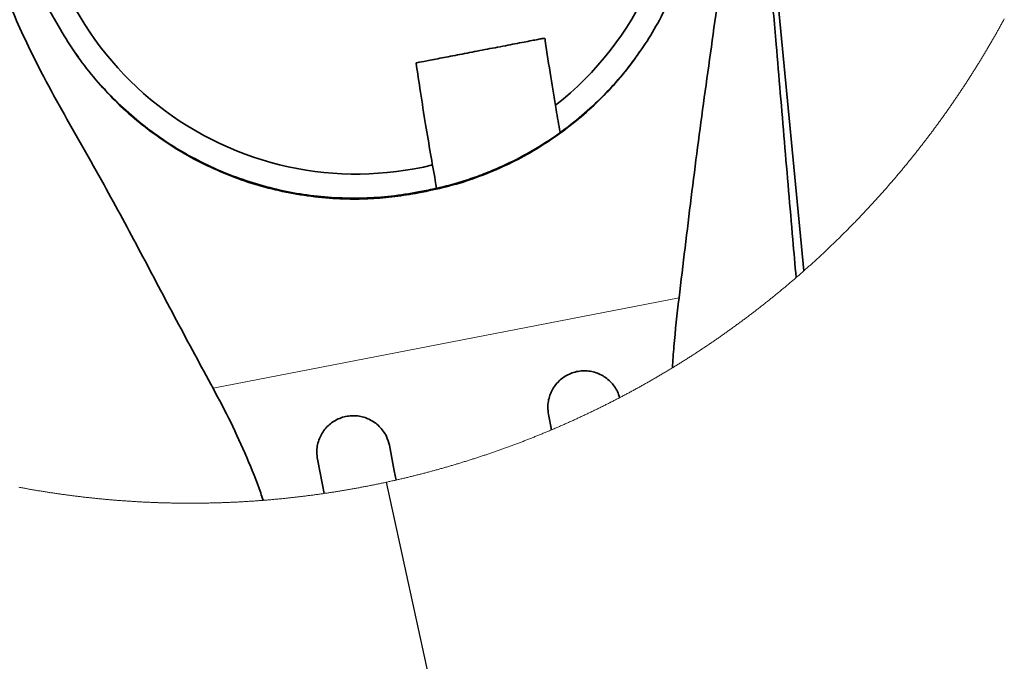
# Model space of a CAD drawing. Header units: millimetres. Extents: x 0 to 12118, y 0 to 8400.
# Tile 105 of 127: x 6564 to 7317, y 6236 to 6727. Entities that reach past the tile are written whole.
import ezdxf

# ---------------------------------------------------------------- set-up
doc = ezdxf.new("R2010")
doc.units = ezdxf.units.MM
doc.header["$LTSCALE"] = 20
doc.dimstyles.new('SLDDIMSTYLE5', dxfattribs={"dimtxt": 0.18, "dimasz": 70, "dimexe": 0, "dimexo": 0.0625, "dimgap": 0, "dimtad": 0, "dimtih": 1, "dimtoh": 1, "dimdec": 0, "dimrnd": 1e-09, "dimzin": 0, "dimdsep": 46, "dimtxsty": 'Standard', "dimblk1": 'NONE', "dimblk2": 'NONE', "dimsah": 1, "dimcen": 0.09, "dimadec": 0, "dimazin": 0, "dimtfac": 70, "dimtdec": 0, "dimtofl": 0, "dimtmove": 0, "dimatfit": 3, "dimldrblk": 'NONE', "dimfxl": 1, "dimfrac": 2, "dimtolj": 1, "dimtzin": 0, "dimarcsym": 0})

# ---------------------------------------------------------------- blocks, each defined once
blk = doc.blocks.new('_None')

msp = doc.modelspace()

# ---------------------------------------------------------------- linework, layer by layer
at = {"color": 7, "linetype": 'Continuous', "lineweight": 35}
for p, q in [((7130.508668, 6884.783702), (7163.861788, 6535.223799)), ((6576.95578, 6751.779871), (6595.355435, 6719.874577)), ((6609.170004, 6698.66653), (6607.052191, 6701.647358)), ((6875.005557, 6596.716957), (6869.306757, 6595.612125)), ((6869.140699, 6594.949322), (6874.839499, 6596.054153)), ((6970.934539, 6413.607435), (6968.635141, 6425.436811))]:
    msp.add_line(p, q, dxfattribs=at)
at = {"color": 8, "linetype": 'Continuous', "lineweight": 18}
for p, q in [((6874.839499, 6596.054153), (6875.005557, 6596.716957)), ((6869.140699, 6594.949322), (6869.306757, 6595.612125)), ((6712.09751, 6445.442753), (7068.454235, 6514.529304))]:
    msp.add_line(p, q, dxfattribs=at)
at = {"color": 7, "linetype": 'Continuous', "lineweight": 18, "flags": 128}
msp.add_lwpolyline([(6563.604697, 6369.694071), (6564.344569, 6369.555311), (6565.084621, 6369.417267), (6565.824791, 6369.280057), (6566.565081, 6369.143562), (6567.305549, 6369.007902), (6568.046137, 6368.873076), (6568.786903, 6368.738966), (6569.527789, 6368.60569), (6570.268794, 6368.473129), (6571.009978, 6368.341403), (6571.751281, 6368.210511), (6572.492703, 6368.080335), (6573.234304, 6367.950993), (6573.976024, 6367.822366), (6574.717864, 6367.694573), (6575.459882, 6367.567615), (6576.20196, 6367.441373), (6576.944276, 6367.315965), (6577.686652, 6367.191391), (6578.429147, 6367.067532), (6579.171821, 6366.944508), (6579.914614, 6366.8222), (6580.657526, 6366.700725), (6581.400558, 6366.580086), (6582.143708, 6366.460161), (6582.887038, 6366.341071), (6583.630487, 6366.222696), (6584.373995, 6366.105275), (6585.117682, 6365.98845), (6585.861488, 6365.872579), (6586.605414, 6365.757422), (6587.349459, 6365.642981), (6588.093623, 6365.529494), (6588.837906, 6365.416722), (6589.582308, 6365.304666), (6590.32683, 6365.193443), (6591.071471, 6365.083055), (6591.816231, 6364.973502), (6592.56111, 6364.864664), (6593.306109, 6364.75666), (6594.051167, 6364.649372), (6594.796403, 6364.542918), (6595.54176, 6364.437299), (6596.287175, 6364.332395), (6597.03271, 6364.228325), (6597.778364, 6364.12509), (6598.524138, 6364.02257), (6599.27003, 6363.920884), (6600.016042, 6363.820033), (6600.762113, 6363.719897), (6601.508304, 6363.620596), (6602.254613, 6363.52201), (6603.001042, 6363.424377), (6603.747531, 6363.327341), (6604.494139, 6363.231258), (6605.240866, 6363.135891), (6605.987712, 6363.041358), (6606.734618, 6362.94754), (6607.481643, 6362.854557), (6608.228727, 6362.762408), (6608.975991, 6362.671094), (6609.723254, 6362.580495), (6610.470697, 6362.49073), (6611.218198, 6362.401681), (6611.96576, 6362.313466), (6612.71344, 6362.226086), (6613.46124, 6362.13942), (6614.2091, 6362.05359), (6614.957079, 6361.968594), (6615.705117, 6361.884432), (6616.453274, 6361.800985), (6617.201491, 6361.718373), (6617.949828, 6361.636476), (6618.698224, 6361.555414), (6619.446739, 6361.475186), (6620.195314, 6361.395674), (6620.943948, 6361.317115), (6621.692701, 6361.239152), (6622.441515, 6361.162143), (6623.190447, 6361.085849), (6623.939439, 6361.010389), (6624.68849, 6360.935645), (6625.437661, 6360.861854), (6626.186832, 6360.78866), (6626.936182, 6360.716419), (6627.685531, 6360.644894), (6628.435, 6360.574202), (6629.184528, 6360.504346), (6629.934116, 6360.435204), (6630.683824, 6360.366898), (6631.433531, 6360.299425), (6632.183357, 6360.232668), (6632.933243, 6360.166745), (6633.683189, 6360.101657), (6634.433254, 6360.037284), (6635.183319, 6359.973745), (6635.933503, 6359.911041), (6636.683746, 6359.849052), (6637.43399, 6359.787898), (6638.184353, 6359.727578), (6638.934775, 6359.668093), (6639.685258, 6359.609322), (6640.435799, 6359.551387), (6641.18646, 6359.494286), (6641.937121, 6359.4379), (6642.687841, 6359.382348), (6643.438622, 6359.327512), (6644.189461, 6359.273629), (6644.940361, 6359.220462), (6645.69132, 6359.168129), (6646.442338, 6359.116511), (6647.193416, 6359.065728), (6647.944494, 6359.015779), (6648.695692, 6358.966665), (6649.446889, 6358.918266), (6650.198206, 6358.870702), (6650.949522, 6358.823852), (6651.700898, 6358.777957), (6652.452334, 6358.732777), (6653.20377, 6358.688312), (6653.955325, 6358.6448), (6654.70688, 6358.602004), (6655.458494, 6358.560042), (6656.210109, 6358.518796), (6656.961843, 6358.478384), (6657.713576, 6358.438806), (6658.46537, 6358.400063), (6659.217163, 6358.362036), (6659.969016, 6358.324842), (6660.720929, 6358.288484), (6661.472841, 6358.252959), (6662.224814, 6358.21815), (6662.976845, 6358.184056), (6663.728877, 6358.150916), (6664.480969, 6358.118491), (6665.23312, 6358.086901), (6665.985271, 6358.056145), (6666.737422, 6358.026104), (6667.489632, 6357.996898), (6668.241902, 6357.968526), (6668.994173, 6357.940988), (6669.746502, 6357.914166), (6670.498832, 6357.888179), (6671.251162, 6357.862906), (6672.003552, 6357.838588), (6672.755941, 6357.814984), (6673.50839, 6357.792096), (6674.260839, 6357.770162), (6675.013348, 6357.748942), (6675.765856, 6357.728558), (6676.518365, 6357.708888), (6677.270933, 6357.690172), (6678.023501, 6357.672172), (6678.77607, 6357.654886), (6679.528638, 6357.638555), (6680.281266, 6357.622938), (6681.033894, 6357.608156), (6681.786581, 6357.594089), (6682.539209, 6357.580857), (6683.291896, 6357.568459), (6684.044584, 6357.556896), (6684.797271, 6357.546048), (6685.550018, 6357.536035), (6686.302765, 6357.526855), (6687.055453, 6357.518511), (6687.8082, 6357.510881), (6688.560947, 6357.504086), (6689.313694, 6357.498007), (6690.066501, 6357.492881), (6690.819248, 6357.48847), (6691.571995, 6357.484775), (6692.324802, 6357.482033), (6693.077549, 6357.480006), (6693.830355, 6357.478814), (6694.583162, 6357.478456), (6695.335909, 6357.478814), (6696.088716, 6357.480006), (6696.841463, 6357.482033), (6697.594269, 6357.484775), (6698.347016, 6357.488351), (6699.099763, 6357.492762), (6699.85257, 6357.498007), (6700.605317, 6357.503967), (6701.358064, 6357.510762), (6702.110811, 6357.518392), (6702.863558, 6357.526736), (6703.616246, 6357.535915), (6704.368993, 6357.545929), (6705.12168, 6357.556777), (6705.874368, 6357.56834), (6706.627055, 6357.580738), (6707.379683, 6357.59397), (6708.132371, 6357.607918), (6708.884998, 6357.6227), (6709.637626, 6357.638316), (6710.390194, 6357.654648), (6711.142822, 6357.671933), (6711.895391, 6357.689934), (6712.647899, 6357.70865), (6713.400467, 6357.728319), (6714.152917, 6357.748704), (6714.905425, 6357.769804), (6715.657874, 6357.791858), (6716.410323, 6357.814627), (6717.162713, 6357.83823), (6717.915102, 6357.862668), (6718.667462, 6357.887821), (6719.419792, 6357.913809), (6720.172121, 6357.940631), (6720.924392, 6357.968168), (6721.676632, 6357.99654), (6722.428843, 6358.025746), (6723.181023, 6358.055787), (6723.933174, 6358.086543), (6724.685296, 6358.118133), (6725.437387, 6358.150439), (6726.189419, 6358.183699), (6726.941451, 6358.217673), (6727.693423, 6358.252482), (6728.445365, 6358.288007), (6729.197248, 6358.324366), (6729.949131, 6358.361559), (6730.700954, 6358.399587), (6731.452718, 6358.43833), (6732.204451, 6358.477907), (6732.956155, 6358.518319), (6733.7078, 6358.559446), (6734.459414, 6358.601408), (6735.210999, 6358.644204), (6735.962494, 6358.687715), (6736.71399, 6358.732181), (6737.465396, 6358.777361), (6738.216772, 6358.823256), (6738.968088, 6358.869986), (6739.719375, 6358.917551), (6740.470602, 6358.96595), (6741.22177, 6359.015183), (6741.972908, 6359.065132), (6742.723956, 6359.115796), (6743.474974, 6359.167414), (6744.225933, 6359.219747), (6744.976833, 6359.272914), (6745.727672, 6359.326796), (6746.478482, 6359.381633), (6747.229203, 6359.437184), (6747.979864, 6359.493451), (6748.730465, 6359.550672), (6749.481037, 6359.608607), (6750.231519, 6359.667258), (6750.388905, 6359.679656), (6751.139297, 6359.73938), (6751.88966, 6359.799938), (6752.639934, 6359.861212), (6753.390148, 6359.92332), (6754.140302, 6359.986143), (6754.890367, 6360.04992), (6755.640402, 6360.114293), (6756.390347, 6360.17962), (6757.140204, 6360.245662), (6757.89003, 6360.312538), (6758.639737, 6360.380249), (6759.389415, 6360.448675), (6760.139003, 6360.517936), (6760.888501, 6360.588031), (6761.63794, 6360.65896), (6762.38732, 6360.730605), (6763.13661, 6360.802965), (6763.88581, 6360.876279), (6764.634921, 6360.950308), (6765.383973, 6361.025171), (6766.132965, 6361.10075), (6766.881838, 6361.177163), (6767.630651, 6361.254411), (6768.379375, 6361.332493), (6769.128039, 6361.41129), (6769.876584, 6361.490922), (6770.625069, 6361.571269), (6771.373435, 6361.65245), (6772.121742, 6361.734466), (6772.869959, 6361.817317), (6773.618086, 6361.900883), (6774.366125, 6361.985283), (6775.114074, 6362.070398), (6775.861933, 6362.156467), (6776.609673, 6362.243133), (6777.357354, 6362.330751), (6778.104945, 6362.419085), (6778.852417, 6362.508254), (6779.5998, 6362.598257), (6780.347093, 6362.688975), (6781.094297, 6362.780528), (6781.841382, 6362.872796), (6782.588377, 6362.965898), (6783.335283, 6363.059835), (6784.082069, 6363.154607), (6784.828766, 6363.250093), (6785.575374, 6363.346415), (6786.321863, 6363.443451), (6787.068262, 6363.541322), (6787.814542, 6363.640027), (6788.560732, 6363.739448), (6789.306804, 6363.839703), (6790.052756, 6363.940792), (6790.798619, 6364.042716), (6791.544362, 6364.145355), (6792.290016, 6364.24871), (6793.035551, 6364.353018), (6793.780967, 6364.457922), (6794.526263, 6364.56378), (6795.27147, 6364.670353), (6796.016528, 6364.77776), (6796.761497, 6364.886002), (6797.028466, 6364.924984), (6797.773256, 6365.03418), (6798.517957, 6365.14421), (6799.262538, 6365.255074), (6800.007, 6365.366774), (6800.751313, 6365.479188), (6801.495536, 6365.592437), (6802.239641, 6365.706401), (6802.983626, 6365.821199), (6803.727462, 6365.936832), (6804.471209, 6366.053181), (6805.214807, 6366.170363), (6805.958285, 6366.288261), (6806.701645, 6366.406994), (6807.444885, 6366.526561), (6808.187976, 6366.646962), (6808.930948, 6366.768079), (6809.6738, 6366.889911), (6810.416504, 6367.012696), (6811.159088, 6367.136078), (6811.901524, 6367.260413), (6812.64384, 6367.385464), (6813.386037, 6367.511349), (6814.128085, 6367.637949), (6814.870014, 6367.765384), (6815.611794, 6367.893653), (6816.353425, 6368.022637), (6817.094936, 6368.152456), (6817.836299, 6368.28299), (6818.577542, 6368.414359), (6819.318607, 6368.546562), (6820.059582, 6368.67948), (6820.800378, 6368.813233), (6821.541025, 6368.947701), (6822.281554, 6369.083123), (6823.021933, 6369.219141), (6823.762163, 6369.355993), (6824.502244, 6369.49368), (6825.242176, 6369.632201), (6825.981989, 6369.771438), (6826.721623, 6369.911389), (6827.461108, 6370.052295), (6828.200444, 6370.193915), (6828.939661, 6370.336251), (6829.678699, 6370.479422), (6830.417588, 6370.623426), (6831.156298, 6370.768146), (6831.894889, 6370.913701), (6832.633301, 6371.059971), (6833.371594, 6371.207075), (6834.109708, 6371.354895), (6834.847643, 6371.503549), (6835.585459, 6371.653037), (6836.323097, 6371.803241), (6837.060555, 6371.954279), (6837.797865, 6372.106152), (6838.535025, 6372.258739), (6839.272007, 6372.412043), (6840.008839, 6372.56618), (6840.745523, 6372.721152), (6841.481998, 6372.87684), (6842.218354, 6373.033361), (6842.954501, 6373.190598), (6843.690499, 6373.34867), (6844.426348, 6373.507576), (6845.161989, 6373.667197), (6845.89748, 6373.827534), (6846.632823, 6373.988824), (6847.367956, 6374.15071), (6848.102941, 6374.31355), (6848.837747, 6374.476986), (6849.572375, 6374.641375), (6850.306823, 6374.80648), (6851.041093, 6374.9723), (6851.775213, 6375.138955), (6852.077766, 6375.207858), (6852.811619, 6375.375705), (6853.545292, 6375.544147), (6854.278787, 6375.713544), (6855.012073, 6375.883655), (6855.74521, 6376.054482), (6856.478169, 6376.226144), (6857.210919, 6376.39864), (6857.943519, 6376.571851), (6858.675911, 6376.745777), (6859.408125, 6376.920538), (6860.140159, 6377.096133), (6860.871985, 6377.272444), (6861.603632, 6377.449589), (6862.3351, 6377.627449), (6863.06636, 6377.806024), (6863.79744, 6377.985554), (6864.528342, 6378.165679), (6865.259036, 6378.346758), (6865.98955, 6378.528433), (6866.719856, 6378.711061), (6867.449983, 6378.894286), (6868.179902, 6379.078464), (6868.909641, 6379.263239), (6869.639172, 6379.448967), (6870.368495, 6379.63541), (6871.097638, 6379.822569), (6871.826573, 6380.010562), (6872.5553, 6380.19927), (6873.283847, 6380.388813), (6874.012157, 6380.579071), (6874.740287, 6380.770163), (6875.468238, 6380.961971), (6876.195952, 6381.154613), (6876.923456, 6381.347971), (6877.650782, 6381.542163), (6878.377869, 6381.73707), (6879.104777, 6381.932812), (6879.831447, 6382.129269), (6880.557939, 6382.326441), (6881.284221, 6382.524567), (6882.010265, 6382.723288), (6882.736101, 6382.922845), (6883.461758, 6383.123236), (6884.187176, 6383.324342), (6884.912386, 6383.526163), (6885.637357, 6383.728819), (6886.36215, 6383.932309), (6887.086704, 6384.136395), (6887.811049, 6384.341435), (6888.535156, 6384.547191), (6889.259055, 6384.753661), (6889.982744, 6384.960847), (6890.706225, 6385.168986), (6891.429468, 6385.377722), (6892.152473, 6385.587292), (6892.875268, 6385.797696), (6893.597855, 6386.008816), (6894.320204, 6386.220651), (6895.042314, 6386.43332), (6895.764216, 6386.646705), (6896.485879, 6386.860924), (6897.207334, 6387.075858), (6897.92855, 6387.291508), (6898.649528, 6387.507992), (6899.370267, 6387.72531), (6900.090798, 6387.943225), (6900.81109, 6388.162093), (6901.531144, 6388.381557), (6902.25096, 6388.601856), (6902.970537, 6388.822989), (6903.689905, 6389.044838), (6904.409005, 6389.267402), (6905.127897, 6389.4908), (6905.846521, 6389.714913), (6906.564935, 6389.939742), (6907.283112, 6390.165405), (6908.00102, 6390.391903), (6908.71869, 6390.618997), (6909.436151, 6390.846925), (6910.153344, 6391.075687), (6910.870298, 6391.305165), (6911.587014, 6391.535358), (6912.303462, 6391.766386), (6913.019701, 6391.998129), (6913.735672, 6392.230587), (6914.451375, 6392.46388), (6915.166869, 6392.697887), (6915.882095, 6392.93273), (6916.597053, 6393.168287), (6917.311802, 6393.40456), (6918.026253, 6393.641667), (6918.740495, 6393.87949), (6919.45447, 6394.118147), (6920.168176, 6394.357519), (6920.881643, 6394.597607), (6921.594843, 6394.838409), (6922.307774, 6395.080047), (6923.020466, 6395.322399), (6923.732921, 6395.565586), (6924.445077, 6395.809488), (6925.156995, 6396.054106), (6925.868645, 6396.299558), (6926.580056, 6396.545725), (6927.291169, 6396.792607), (6928.002044, 6397.040324), (6928.71265, 6397.288756), (6929.422989, 6397.537904), (6930.133059, 6397.787886), (6930.842891, 6398.038583), (6931.552424, 6398.289995), (6932.26169, 6398.542242), (6932.970717, 6398.795204), (6933.679446, 6399.048881), (6934.387907, 6399.303393), (6935.096099, 6399.55862), (6935.804024, 6399.814563), (6936.51168, 6400.07122), (6937.219068, 6400.328712), (6937.926158, 6400.58692), (6938.633009, 6400.845962), (6939.339562, 6401.105719), (6940.045848, 6401.366191), (6940.751835, 6401.627378), (6941.457554, 6401.8894), (6942.163005, 6402.152138), (6942.868157, 6402.41559), (6943.573042, 6402.679758), (6944.277658, 6402.94476), (6944.981977, 6403.210478), (6945.686027, 6403.47703), (6946.389779, 6403.744178), (6947.093233, 6404.01216), (6947.796419, 6404.280858), (6948.499336, 6404.55039), (6949.201926, 6404.820518), (6949.904247, 6405.091481), (6950.606301, 6405.363278), (6951.308056, 6405.635672), (6952.009513, 6405.908899), (6952.710672, 6406.182842), (6953.411534, 6406.4575), (6954.112127, 6406.732993), (6954.812422, 6407.009082), (6955.512419, 6407.286005), (6956.212118, 6407.563643), (6956.911518, 6407.842116), (6957.610621, 6408.121304), (6958.309426, 6408.401089), (6959.007963, 6408.681827), (6959.706172, 6408.96316), (6960.404082, 6409.245329), (6961.101695, 6409.528093), (6961.79901, 6409.811692), (6962.496027, 6410.096126), (6963.192745, 6410.381155), (6963.889136, 6410.667019), (6964.585259, 6410.953598), (6965.281054, 6411.240892), (6965.97655, 6411.528902), (6966.671719, 6411.817627), (6967.36662, 6412.107186), (6968.061178, 6412.397461), (6968.755438, 6412.688451), (6969.4494, 6412.980156), (6970.143034, 6413.272695), (6970.83637, 6413.565831), (6970.934539, 6413.607435), (6971.627518, 6413.901524), (6972.320183, 6414.196329), (6973.012521, 6414.491849), (6973.704561, 6414.788084), (6974.396273, 6415.085034), (6975.087687, 6415.382819), (6975.778773, 6415.6812), (6976.469531, 6415.980415), (6977.159976, 6416.280346), (6977.850109, 6416.580992), (6978.539928, 6416.882472), (6979.22942, 6417.184548), (6979.918583, 6417.487459), (6980.607434, 6417.790966), (6981.295957, 6418.095307), (6981.984153, 6418.400364), (6982.67202, 6418.706136), (6983.359575, 6419.012742), (6984.046801, 6419.319944), (6984.7337, 6419.627981), (6985.420256, 6419.936614), (6986.106499, 6420.246081), (6986.792415, 6420.556264), (6987.477987, 6420.867162), (6988.163247, 6421.178775), (6988.848164, 6421.491103), (6989.532753, 6421.804266), (6990.216999, 6422.118025), (6990.900918, 6422.432618), (6991.584509, 6422.747807), (6992.267757, 6423.063831), (6992.950662, 6423.38057), (6993.63324, 6423.698025), (6994.315489, 6424.016075), (6994.997381, 6424.335079), (6995.678946, 6424.654679), (6996.360167, 6424.974995), (6997.041046, 6425.296025), (6997.721582, 6425.617771), (6998.401775, 6425.940351), (6999.081626, 6426.263528), (6999.761134, 6426.587539), (7000.440299, 6426.912146), (7001.119121, 6427.237587), (7001.797586, 6427.563744), (7002.475723, 6427.890615), (7003.153502, 6428.218083), (7003.830924, 6428.546386), (7004.508003, 6428.875403), (7005.184739, 6429.205136), (7005.861118, 6429.535584), (7006.537139, 6429.866748), (7007.212817, 6430.198626), (7007.888138, 6430.53122), (7008.563101, 6430.86453), (7009.237721, 6431.198554), (7009.911983, 6431.533294), (7010.585888, 6431.868749), (7011.259421, 6432.204919), (7011.932611, 6432.541804), (7012.605443, 6432.879405), (7013.277917, 6433.217721), (7013.950019, 6433.556752), (7014.621779, 6433.896499), (7015.293165, 6434.23696), (7015.964194, 6434.578137), (7016.634851, 6434.92003), (7017.30515, 6435.262637), (7017.975091, 6435.60596), (7018.64466, 6435.949998), (7019.313856, 6436.294751), (7019.982695, 6436.64022), (7020.651161, 6436.986403), (7021.319269, 6437.333183), (7021.987005, 6437.680798), (7022.654354, 6438.029127), (7022.92484, 6438.170509), (7023.591682, 6438.519792), (7024.258151, 6438.869791), (7024.924248, 6439.220505), (7025.589972, 6439.571934), (7026.255324, 6439.924078), (7026.920288, 6440.276818), (7027.584895, 6440.630393), (7028.249114, 6440.984564), (7028.912976, 6441.339569), (7029.576435, 6441.69517), (7030.239537, 6442.051606), (7030.902236, 6442.408638), (7031.564578, 6442.766385), (7032.226532, 6443.124847), (7032.888099, 6443.484025), (7033.549293, 6443.843918), (7034.2101, 6444.204407), (7034.870519, 6444.56573), (7035.530552, 6444.927769), (7036.190211, 6445.290403), (7036.849468, 6445.653753), (7037.508353, 6446.017818), (7038.16685, 6446.382599), (7038.82496, 6446.748094), (7039.482667, 6447.114305), (7040.140002, 6447.481232), (7040.796935, 6447.848754), (7041.45348, 6448.216991), (7042.109638, 6448.585944), (7042.765393, 6448.955612), (7043.420761, 6449.325995), (7044.075742, 6449.697094), (7044.73032, 6450.068908), (7045.384511, 6450.441317), (7046.038299, 6450.814443), (7046.691685, 6451.188283), (7047.344684, 6451.562838), (7047.99728, 6451.938109), (7048.649474, 6452.313976), (7049.301266, 6452.690558), (7049.952655, 6453.067856), (7050.603657, 6453.445868), (7051.254242, 6453.824596), (7051.904439, 6454.20404), (7052.554219, 6454.584079), (7053.203612, 6454.964833), (7053.852587, 6455.346303), (7054.501145, 6455.728488), (7055.149316, 6456.111269), (7055.79707, 6456.494765), (7056.444421, 6456.878977), (7057.091369, 6457.263904), (7057.737901, 6457.649426), (7058.384015, 6458.035784), (7059.029727, 6458.422737), (7059.675022, 6458.810406), (7060.319915, 6459.19867), (7060.964375, 6459.58765), (7061.608448, 6459.977345), (7062.252089, 6460.367756), (7062.895312, 6460.758882), (7063.364341, 6461.044626), (7064.006849, 6461.436825), (7064.64894, 6461.829739), (7065.290614, 6462.223368), (7065.931871, 6462.617712), (7066.57271, 6463.012652), (7067.213117, 6463.408308), (7067.853122, 6463.804679), (7068.492695, 6464.201646), (7069.13185, 6464.599328), (7069.770574, 6464.997725), (7070.40888, 6465.396838), (7071.046754, 6465.796547), (7071.684211, 6466.196971), (7072.32125, 6466.59811), (7072.957843, 6466.999845), (7073.594018, 6467.402296), (7074.229776, 6467.805343), (7074.865087, 6468.209224), (7075.499981, 6468.613582), (7076.134443, 6469.018774), (7076.768472, 6469.424562), (7077.402055, 6469.831066), (7078.03522, 6470.238285), (7078.667953, 6470.6461), (7079.300254, 6471.05463), (7079.932123, 6471.463756), (7080.563544, 6471.873598), (7081.194534, 6472.284155), (7081.825092, 6472.695308), (7082.455202, 6473.107176), (7083.084881, 6473.519759), (7083.714127, 6473.932939), (7084.342926, 6474.346833), (7084.971293, 6474.761324), (7085.599213, 6475.17653), (7086.226686, 6475.592451), (7086.853727, 6476.008968), (7087.480321, 6476.426201), (7088.106468, 6476.844029), (7088.732167, 6477.262573), (7089.357435, 6477.681713), (7089.982256, 6478.101568), (7090.606614, 6478.522139), (7091.230541, 6478.943305), (7091.854005, 6479.365187), (7092.47703, 6479.787664), (7093.099608, 6480.210857), (7093.721732, 6480.634766), (7094.343408, 6481.05927), (7094.96463, 6481.48437), (7095.585398, 6481.910186), (7096.205711, 6482.336717), (7096.825577, 6482.763843), (7097.444988, 6483.191566), (7098.063938, 6483.620124), (7098.68244, 6484.049158), (7099.300481, 6484.478908), (7099.918067, 6484.909372), (7100.535191, 6485.340433), (7101.15186, 6485.772209), (7101.768068, 6486.204581), (7102.383821, 6486.637669), (7102.999113, 6487.071352), (7103.613942, 6487.505751), (7104.228302, 6487.940745), (7104.842208, 6488.376336), (7105.455651, 6488.812642), (7106.068625, 6489.249663), (7106.681138, 6489.687281), (7107.29318, 6490.125494), (7107.904761, 6490.564423), (7108.515873, 6491.004066), (7109.126522, 6491.444306), (7109.736695, 6491.885142), (7110.346406, 6492.326574), (7110.95564, 6492.768841), (7111.564412, 6493.211584), (7112.172707, 6493.655043), (7112.780533, 6494.099097), (7113.387889, 6494.543867), (7113.994769, 6494.989352), (7114.601179, 6495.435314), (7115.207113, 6495.881991), (7115.812569, 6496.329384), (7116.417549, 6496.777253), (7117.022059, 6497.225957), (7117.626085, 6497.675137), (7118.229634, 6498.125033), (7118.832707, 6498.575644), (7119.435302, 6499.026732), (7120.037413, 6499.478536), (7120.639048, 6499.931054), (7121.240198, 6500.384169), (7121.840871, 6500.837879), (7122.441053, 6501.292305), (7123.040757, 6501.747208), (7123.639978, 6502.202945), (7124.238714, 6502.659159), (7124.836966, 6503.116088), (7125.434726, 6503.573613), (7126.032009, 6504.031854), (7126.6288, 6504.49069), (7127.2251, 6504.950123), (7127.820916, 6505.410271), (7128.416239, 6505.870895), (7129.011071, 6506.332354), (7129.605419, 6506.79429), (7130.199268, 6507.256942), (7130.792632, 6507.720189), (7131.385497, 6508.184032), (7131.977878, 6508.648591), (7132.569752, 6509.113746), (7133.161142, 6509.579496), (7133.752032, 6510.045843), (7134.342424, 6510.512905), (7134.932324, 6510.980563), (7135.521724, 6511.448817), (7136.110633, 6511.917667), (7136.699035, 6512.387233), (7137.286938, 6512.857394), (7137.874342, 6513.328152), (7138.461246, 6513.799624), (7139.047652, 6514.271574), (7139.63355, 6514.744239), (7140.21895, 6515.2175), (7140.803843, 6515.691476), (7141.388237, 6516.165929), (7141.972124, 6516.641097), (7142.555504, 6517.116861), (7143.138378, 6517.593222), (7143.720753, 6518.070178), (7144.302613, 6518.54785), (7144.883967, 6519.026117), (7145.464807, 6519.504862), (7146.045148, 6519.984441), (7146.624974, 6520.464497), (7147.204287, 6520.945148), (7147.783092, 6521.426516), (7148.361384, 6521.908359), (7148.939162, 6522.390919), (7149.516433, 6522.874074), (7150.093182, 6523.357944), (7150.669425, 6523.842292), (7151.245146, 6524.327235), (7151.820353, 6524.812894), (7152.395046, 6525.299148), (7152.969218, 6525.78588), (7153.542875, 6526.273327), (7154.116019, 6526.76137), (7154.688633, 6527.250009), (7155.260734, 6527.739363), (7155.832316, 6528.229194), (7156.403373, 6528.71974), (7156.973909, 6529.210763), (7157.543923, 6529.702501), (7158.006272, 6530.102091), (7158.57534, 6530.594902), (7159.143883, 6531.08819), (7159.7119, 6531.582193), (7160.279392, 6532.076793), (7160.846359, 6532.571988), (7161.412801, 6533.067899), (7161.978713, 6533.564286), (7162.544101, 6534.06127), (7163.108955, 6534.558849), (7163.673285, 6535.057144), (7163.861788, 6535.223799), (7164.42541, 6535.722809), (7164.988498, 6536.222415), (7165.551058, 6536.722617), (7166.113085, 6537.223415), (7166.67458, 6537.72481), (7167.235538, 6538.2268), (7167.795967, 6538.729386), (7168.355859, 6539.232569), (7168.915219, 6539.736347), (7169.474038, 6540.240722), (7170.032325, 6540.745692), (7170.590076, 6541.251259), (7171.147286, 6541.757421), (7171.70396, 6542.26418), (7172.260094, 6542.771535), (7172.815687, 6543.279366), (7173.370744, 6543.787913), (7173.925257, 6544.297056), (7174.47923, 6544.806795), (7175.03266, 6545.317011), (7175.585549, 6545.827942), (7176.137894, 6546.33935), (7176.689695, 6546.851473), (7177.240952, 6547.364073), (7177.791662, 6547.877269), (7178.341828, 6548.391061), (7178.891446, 6548.905449), (7179.44052, 6549.420433), (7179.989043, 6549.936013), (7180.537022, 6550.452189), (7181.08445, 6550.968842), (7181.631326, 6551.486211), (7182.177655, 6552.004056), (7182.723432, 6552.522497), (7183.268658, 6553.041534), (7183.813333, 6553.561168), (7184.357452, 6554.081397), (7184.901024, 6554.602103), (7185.444038, 6555.123525), (7185.986499, 6555.645423), (7186.528404, 6556.167917), (7187.069754, 6556.691008), (7187.610547, 6557.214694), (7188.150785, 6557.738976), (7188.690464, 6558.263736), (7189.229586, 6558.789091), (7189.768148, 6559.315042), (7190.306152, 6559.84159), (7190.843596, 6560.368733), (7191.38048, 6560.896354), (7191.9168, 6561.42457), (7192.452562, 6561.953382), (7192.98776, 6562.482791), (7193.522395, 6563.012795), (7194.056467, 6563.543277), (7194.589975, 6564.074354), (7195.122917, 6564.606028), (7195.655295, 6565.138178), (7196.187108, 6565.671043), (7196.718353, 6566.204386), (7197.249032, 6566.738205), (7197.779142, 6567.272739), (7198.308683, 6567.807751), (7198.837658, 6568.343358), (7199.366062, 6568.879561), (7199.893895, 6569.416242), (7200.421157, 6569.953518), (7200.94785, 6570.49139), (7201.473969, 6571.029739), (7201.999517, 6571.568685), (7202.524492, 6572.108226), (7203.048892, 6572.648363), (7203.57272, 6573.188977), (7204.095971, 6573.730187), (7204.618647, 6574.271874), (7205.140747, 6574.814157), (7205.662271, 6575.357037), (7206.183218, 6575.900512), (7206.703586, 6576.444464), (7207.223376, 6576.988892), (7207.742587, 6577.534037), (7208.261219, 6578.079657), (7208.779271, 6578.625755), (7209.296742, 6579.172568), (7209.813631, 6579.719739), (7210.329939, 6580.267625), (7210.845664, 6580.815988), (7211.360806, 6581.364827), (7211.875364, 6581.914382), (7212.389339, 6582.464294), (7212.902728, 6583.014922), (7213.415533, 6583.566027), (7213.92775, 6584.117608), (7214.439382, 6584.669785), (7214.950427, 6585.222559), (7215.460883, 6585.775809), (7215.970752, 6586.329656), (7216.480032, 6586.883979), (7216.988722, 6587.438898), (7217.496822, 6587.994294), (7218.004332, 6588.550286), (7218.511251, 6589.106874), (7219.017577, 6589.663939), (7219.523312, 6590.221481), (7220.028454, 6590.779619), (7220.533002, 6591.338353), (7221.036956, 6591.897445), (7221.540316, 6592.457251), (7222.04308, 6593.017535), (7222.54525, 6593.578296), (7223.046822, 6594.139652), (7223.547798, 6594.701486), (7224.048176, 6595.263915), (7224.547957, 6595.826821), (7225.047139, 6596.390324), (7225.545721, 6596.954303), (7226.043705, 6597.518878), (7226.541087, 6598.08393), (7227.03787, 6598.649459), (7227.53405, 6599.215584), (7228.029629, 6599.782305), (7228.524606, 6600.349383), (7229.018979, 6600.917177), (7229.512749, 6601.485329), (7230.005915, 6602.054076), (7230.498476, 6602.6233), (7230.990431, 6603.193121), (7231.481781, 6603.763418), (7231.972525, 6604.334311), (7232.462662, 6604.905682), (7232.952191, 6605.477529), (7233.441112, 6606.049852), (7233.929425, 6606.622772), (7234.417129, 6607.196288), (7234.904221, 6607.770162), (7235.390705, 6608.344631), (7235.876578, 6608.919578), (7236.36184, 6609.49512), (7236.846489, 6610.071139), (7237.330527, 6610.647635), (7237.813951, 6611.224728), (7238.296761, 6611.802297), (7238.778959, 6612.380342), (7239.260541, 6612.958984), (7239.741507, 6613.537984), (7240.221859, 6614.117579), (7240.701595, 6614.697771), (7241.180712, 6615.27832), (7241.659212, 6615.859466), (7242.137096, 6616.441088), (7242.61436, 6617.023306), (7243.091007, 6617.606001), (7243.567032, 6618.189053), (7244.042439, 6618.772821), (7244.517225, 6619.356947), (7244.991389, 6619.941668), (7245.464931, 6620.526748), (7245.937853, 6621.112542), (7246.410151, 6621.698694), (7246.881825, 6622.285323), (7247.352877, 6622.872548), (7247.823305, 6623.46025), (7248.293107, 6624.048428), (7248.762283, 6624.637084), (7249.230835, 6625.226335), (7249.698757, 6625.815945), (7250.166054, 6626.40615), (7250.632725, 6626.996832), (7251.098766, 6627.587991), (7251.564182, 6628.179626), (7252.028964, 6628.771858), (7252.49312, 6629.364448), (7252.956647, 6629.957633), (7253.41954, 6630.551295), (7253.881804, 6631.145434), (7254.343434, 6631.74005), (7254.804432, 6632.335143), (7255.264799, 6632.930713), (7255.724534, 6633.526878), (7256.183631, 6634.123402), (7256.642099, 6634.720521), (7257.099929, 6635.317998), (7257.557123, 6635.916071), (7258.013684, 6636.514621), (7258.469607, 6637.113647), (7258.924893, 6637.713032), (7259.379543, 6638.313012), (7259.833551, 6638.913469), (7260.286926, 6639.514522), (7260.739657, 6640.115933), (7261.191751, 6640.717821), (7261.643208, 6641.320186), (7262.09402, 6641.923027), (7262.544195, 6642.526345), (7262.993726, 6643.130259), (7263.442616, 6643.734531), (7263.890862, 6644.33928), (7264.338467, 6644.944506), (7264.785427, 6645.550208), (7265.231746, 6646.156506), (7265.677418, 6646.763163), (7266.122445, 6647.370295), (7266.566827, 6647.977905), (7267.010561, 6648.585992), (7267.453651, 6649.194555), (7267.896093, 6649.803595), (7268.33789, 6650.413113), (7268.779035, 6651.023107), (7269.219536, 6651.633577), (7269.659384, 6652.244406), (7270.098585, 6652.85583), (7270.537134, 6653.467612), (7270.975034, 6654.07999), (7271.412282, 6654.692726), (7271.848879, 6655.305939), (7272.284824, 6655.919628), (7272.720116, 6656.533794), (7273.154757, 6657.148437), (7273.588742, 6657.763557), (7274.022076, 6658.379154), (7274.454753, 6658.995109), (7274.886779, 6659.61154), (7275.318145, 6660.228567), (7275.748856, 6660.845952), (7276.178911, 6661.463695), (7276.60831, 6662.082033), (7277.037054, 6662.700849), (7277.465134, 6663.320022), (7277.892563, 6663.939671), (7278.319328, 6664.559798), (7278.745434, 6665.180402), (7279.170881, 6665.801363), (7279.595669, 6666.42292), (7280.019797, 6667.044835), (7280.443265, 6667.667227), (7280.866063, 6668.289976), (7281.288206, 6668.913321), (7281.709685, 6669.537024), (7282.130501, 6670.161204), (7282.550655, 6670.785861), (7282.970145, 6671.410875), (7283.388964, 6672.036366), (7283.807128, 6672.662334), (7284.224621, 6673.288779), (7284.641444, 6673.915582), (7285.057604, 6674.542861), (7285.4731, 6675.170617), (7285.887926, 6675.798731), (7286.302089, 6676.427441), (7286.715581, 6677.056389), (7287.128403, 6677.685933), (7287.540554, 6678.315835), (7287.952035, 6678.946214), (7288.362845, 6679.577069), (7288.772992, 6680.208282), (7289.182461, 6680.839972), (7289.59126, 6681.47202), (7289.999387, 6682.104545), (7290.406845, 6682.737546), (7290.813624, 6683.370905), (7291.21974, 6684.00486), (7291.625171, 6684.639053), (7292.029931, 6685.273724), (7292.434021, 6685.908871), (7292.837433, 6686.544495), (7293.240166, 6687.180476), (7293.642222, 6687.816935), (7294.043607, 6688.453751), (7294.444314, 6689.091043), (7294.844344, 6689.728694), (7295.243695, 6690.366821), (7295.64236, 6691.005306), (7296.040355, 6691.644268), (7296.437673, 6692.283707), (7296.834304, 6692.923503), (7297.230258, 6693.563776), (7297.625533, 6694.204407), (7298.020124, 6694.845514), (7298.414036, 6695.486979), (7298.807263, 6696.128921), (7299.199811, 6696.771221), (7299.591675, 6697.413998), (7299.982852, 6698.057132), (7300.373352, 6698.700743), (7300.763159, 6699.344711), (7301.152288, 6699.989157), (7301.540732, 6700.63396), (7301.92849, 6701.27912), (7302.315562, 6701.924758), (7302.701949, 6702.570872), (7303.087644, 6703.217344), (7303.472652, 6703.864174), (7303.856976, 6704.51148), (7304.240613, 6705.159144), (7304.623558, 6705.807285), (7305.005818, 6706.455784), (7305.387384, 6707.10464), (7305.768266, 6707.753973), (7306.148454, 6708.403664), (7306.527949, 6709.053831), (7306.906759, 6709.704356), (7307.284869, 6710.355239), (7307.662293, 6711.006598), (7308.039024, 6711.658316), (7308.415062, 6712.31051), (7308.790407, 6712.962942), (7309.16506, 6713.615971), (7309.539012, 6714.269237), (7309.912278, 6714.922981), (7310.284845, 6715.577083), (7310.656711, 6716.231661), (7311.027891, 6716.886477), (7311.398371, 6717.541771), (7311.768151, 6718.197541), (7312.137238, 6718.853669), (7312.505624, 6719.510035), (7312.873318, 6720.166998), (7313.240311, 6720.824199), (7313.606604, 6721.481876), (7313.972197, 6722.139912), (7314.337096, 6722.798304), (7314.701288, 6723.457174), (7315.064787, 6724.116402), (7315.427578, 6724.775987), (7315.789669, 6725.435929), (7316.151067, 6726.096349), (7316.511749, 6726.757007), (7316.871739, 6727.418141), (7317.231021, 6728.079634)], dxfattribs=at)
at = {"color": 7, "linetype": 'Continuous', "lineweight": 35, "flags": 128}
for points in [[(6878.122314, 6696.468906), (6873.282924, 6695.535974), (6869.829252, 6694.870191), (6867.853983, 6694.489436), (6867.434039, 6694.408493)], [(6846.913382, 6401.776509), (6850.718602, 6382.200198), (6852.077766, 6375.207858)], [(6797.028466, 6364.924984), (6795.747503, 6371.514873), (6791.942253, 6391.091185)]]:
    msp.add_lwpolyline(points, dxfattribs=at)
at = {"color": 7, "linetype": 'Continuous', "lineweight": 35}
for centre, radius, start, end in [((6821.910294, 6855.338854), 344.000043, 80.900315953, 209.928905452), ((6821.910241, 6855.338875), 245.999962, 308.192017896, 57.876163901), ((6821.910077, 6855.338748), 245.999882, 179.999967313, 283.64615892)]:
    msp.add_arc(centre, radius, start, end, dxfattribs=at)
for points, knots in [([(6712.09751, 6445.442753), (6702.764121, 6462.705638), (6684.097732, 6497.230689), (6656.74905, 6549.364401), (6633.031812, 6593.63382), (6612.579481, 6629.821632), (6596.290918, 6658.415432), (6581.803395, 6684.944866), (6569.451139, 6709.569343), (6559.236965, 6732.241288), (6550.208327, 6755.393082), (6542.540451, 6779.161553), (6536.727108, 6803.627956), (6533.046152, 6828.686078), (6531.54561, 6853.983734), (6532.393921, 6879.297525), (6535.511544, 6904.448868), (6540.647151, 6929.326057), (6547.82867, 6953.741532), (6557.120323, 6977.777874), (6568.678482, 7001.219774), (6582.49643, 7023.865), (6598.308824, 7045.245186), (6615.603508, 7064.68136), (6634.18963, 7082.083188), (6653.791097, 7097.49911), (6674.674097, 7111.201927), (6696.305831, 7122.832285), (6718.511621, 7132.345874), (6741.076201, 7139.852262), (6764.189123, 7145.46439), (6787.443112, 7149.067383), (6810.692259, 7150.681342), (6833.759048, 7150.268027), (6851.830718, 7148.854317), (6862.041618, 7146.942102), (6864.694818, 7146.445231)], [0, 0, 0, 0, 0.0616277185, 0.1232528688, 0.1848810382, 0.219333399, 0.2537872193, 0.2882259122, 0.3142451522, 0.3402833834, 0.3662878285, 0.3922458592, 0.418652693, 0.4451642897, 0.4716831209, 0.4981306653, 0.524588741, 0.5511791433, 0.5778162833, 0.6044200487, 0.6320091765, 0.6597813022, 0.6876188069, 0.715409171, 0.7413657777, 0.7674761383, 0.7936263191, 0.8197078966, 0.8445005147, 0.8694003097, 0.8943027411, 0.9191048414, 0.9432144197, 0.9673848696, 0.9915252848, 1, 1, 1, 1]), ([(6959.969296, 7112.370329), (6961.456405, 7111.571114), (6969.878949, 7107.044596), (6984.298106, 7097.147091), (7003.005265, 7082.722811), (7020.379421, 7066.749692), (7036.660547, 7049.232329), (7051.633011, 7030.126015), (7065.216426, 7009.548029), (7077.0806, 6987.968276), (7086.783026, 6966.652554), (7094.22641, 6945.69081), (7099.531997, 6925.251855), (7103.283506, 6904.433092), (7105.590038, 6883.40957), (7106.711955, 6856.351335), (7105.916768, 6823.313717), (7102.989295, 6784.384029), (7098.531537, 6745.536698), (7093.226778, 6706.770016), (7085.891312, 6655.414259), (7077.674723, 6591.328865), (7071.527596, 6540.128034), (7068.454235, 6514.529304)], [0, 0, 0, 0, 0.0077502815, 0.0438952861, 0.0800765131, 0.1161845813, 0.152106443, 0.1897740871, 0.2275027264, 0.265193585, 0.3027346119, 0.334911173, 0.3672016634, 0.3995775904, 0.4319601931, 0.4642290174, 0.5238528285, 0.5835721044, 0.6434299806, 0.7033580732, 0.7632242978, 0.8816199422, 1, 1, 1, 1]), ([(7127.644389, 6879.507141), (7127.902904, 6876.036851), (7128.424576, 6869.033947), (7129.698097, 6853.714095), (7131.466026, 6833.529518), (7133.726492, 6808.533778), (7136.03156, 6783.514633), (7138.332601, 6758.496972), (7140.596283, 6733.506933), (7144.174944, 6691.991896), (7149.057544, 6633.912175), (7154.153735, 6574.434516), (7157.161453, 6539.823711), (7158.006272, 6530.102091)], [0, 0, 0, 0, 0.0297660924, 0.0600667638, 0.1314930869, 0.2030806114, 0.2747462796, 0.3464068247, 0.4179786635, 0.4893794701, 0.7028322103, 0.9165303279, 1, 1, 1, 1]), ([(6874.839499, 6596.054153), (6881.782455, 6597.57711), (6895.692533, 6600.628325), (6915.997372, 6607.368773), (6935.712355, 6615.602799), (6954.638746, 6625.433191), (6972.646647, 6636.798182), (6989.656744, 6649.590505), (7005.551651, 6663.688563), (7020.254068, 6679.036398), (7033.633097, 6695.584949), (7045.639679, 6713.212963), (7056.15473, 6731.713579), (7065.218647, 6751.184426), (7072.638016, 6771.55295), (7078.513966, 6792.666706), (7080.905814, 6807.052246), (7082.099586, 6814.232068)], [0, 0, 0, 0, 0.0663970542, 0.1330252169, 0.1996214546, 0.2659212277, 0.3321074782, 0.3984239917, 0.4646276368, 0.5304700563, 0.5968436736, 0.663292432, 0.7295956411, 0.7955254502, 0.8637809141, 0.9320130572, 1, 1, 1, 1]), ([(6595.355435, 6719.874577), (6599.186772, 6713.601952), (6606.86891, 6701.024833), (6620.397942, 6683.467463), (6635.267848, 6667.004833), (6651.534464, 6651.867064), (6669.106197, 6638.174807), (6687.859445, 6625.991761), (6707.625084, 6615.419858), (6728.103519, 6606.637121), (6749.169325, 6599.722095), (6770.659114, 6594.630732), (6792.538724, 6591.353044), (6813.343076, 6590.019527), (6832.89098, 6590.347904), (6851.122319, 6591.839328), (6863.136184, 6593.912935), (6869.140699, 6594.949322)], [0, 0, 0, 0, 0.068654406, 0.1376576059, 0.2067819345, 0.2758037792, 0.3450536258, 0.4147266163, 0.4845605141, 0.5543001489, 0.6227131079, 0.6915274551, 0.7604642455, 0.8292503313, 0.8861028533, 0.9430743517, 1, 1, 1, 1]), ([(6965.624615, 6713.337617), (6965.601866, 6713.333246), (6965.005601, 6713.218688), (6963.314888, 6712.892096), (6960.05444, 6712.263931), (6955.418441, 6711.370019), (6949.558864, 6710.240453), (6942.851535, 6708.947521), (6935.461209, 6707.52274), (6927.786291, 6706.043128), (6919.923887, 6704.527448), (6912.150146, 6703.028901), (6904.552005, 6701.563975), (6897.275123, 6700.161327), (6890.475079, 6698.850203), (6884.131112, 6697.627384), (6880.093368, 6696.848919), (6878.122314, 6696.468906)], [0, 0, 0, 0, 0.0007798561, 0.020440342, 0.0579699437, 0.1125612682, 0.1793858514, 0.2588641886, 0.3425200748, 0.4327622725, 0.5219975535, 0.6120808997, 0.6992830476, 0.7824993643, 0.8615662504, 0.9324225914, 1, 1, 1, 1]), ([(6977.470442, 6641.264157), (6976.470794, 6647.078631), (6974.039586, 6661.21981), (6970.260209, 6684.538465), (6967.364814, 6702.756704), (6965.941715, 6712.652046), (6965.838834, 6713.367419)], [0, 0, 0, 0, 0.24233207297, 0.58936733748, 0.97031376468, 1, 1, 1, 1]), ([(7038.204148, 6702.810244), (7036.397363, 6700.142309), (7030.350717, 6691.213707), (7018.393759, 6677.22376), (7002.744435, 6661.266453), (6985.965867, 6647.001207), (6968.19315, 6634.229821), (6949.174637, 6622.8903), (6931.538952, 6614.325025), (6915.927461, 6608.051948), (6902.567001, 6603.516138), (6888.929702, 6599.645078), (6879.646932, 6597.692996), (6875.005557, 6596.716957)], [0, 0, 0, 0, 0.0484242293, 0.1620581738, 0.2759500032, 0.3842206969, 0.4926802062, 0.6046165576, 0.716682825, 0.7870451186, 0.8574303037, 0.9287153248, 1, 1, 1, 1]), ([(6867.374106, 6694.39836), (6868.471141, 6686.938375), (6870.781358, 6671.228575), (6874.502796, 6648.020779), (6878.306678, 6625.450478), (6881.149833, 6609.186304), (6882.749301, 6600.445898), (6883.102193, 6598.517494)], [0, 0, 0, 0, 0.2327987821, 0.4902452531, 0.7256630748, 0.9394727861, 1, 1, 1, 1]), ([(6869.306757, 6595.612125), (6862.340762, 6594.432042), (6848.413222, 6592.072629), (6827.04787, 6590.683504), (6805.469806, 6590.949213), (6784.013769, 6593.040058), (6763.045537, 6596.846032), (6742.498933, 6602.31611), (6722.3265, 6609.511896), (6702.760537, 6618.372485), (6684.116881, 6628.752724), (6666.318318, 6640.631452), (6649.490091, 6654.071307), (6636.032452, 6666.551968), (6628.622071, 6674.79696), (6626.040324, 6677.669482)], [0, 0, 0, 0, 0.0789010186, 0.1577516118, 0.2388323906, 0.3198028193, 0.3983235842, 0.4766994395, 0.5571182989, 0.6373587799, 0.7164159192, 0.7952940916, 0.876161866, 0.9568552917, 1, 1, 1, 1]), ([(7068.454235, 6514.529304), (7067.019073, 6502.157999), (7064.954663, 6484.362485), (7063.735846, 6466.49176), (7063.364341, 6461.044626)], [0, 0, 0, 0, 0.6951923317, 1, 1, 1, 1]), ([(6968.635141, 6425.436811), (6968.389699, 6427.214816), (6967.927123, 6430.565759), (6968.405648, 6435.535681), (6969.589095, 6440.157806), (6971.571738, 6444.51327), (6974.244753, 6448.477267), (6977.562367, 6451.917783), (6981.382908, 6454.747146), (6985.617265, 6456.870701), (6990.107423, 6458.262602), (6994.750831, 6458.869566), (6999.411528, 6458.717604), (7003.973755, 6457.783813), (7008.335324, 6456.121463), (7012.359626, 6453.741452), (7015.976795, 6450.718757), (7019.003918, 6447.100343), (7021.589392, 6442.957013), (7022.469821, 6439.801383), (7022.92484, 6438.170509)], [0, 0, 0, 0, 0.0626401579, 0.1180557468, 0.1735134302, 0.2290713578, 0.2847321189, 0.3401174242, 0.3956052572, 0.4503837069, 0.5051940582, 0.5594217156, 0.6135896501, 0.6677129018, 0.7217232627, 0.7762561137, 0.8306919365, 0.8858661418, 0.9410140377, 1, 1, 1, 1]), ([(6750.388905, 6359.679656), (6749.778854, 6361.574176), (6746.185751, 6372.73261), (6737.975843, 6392.707594), (6725.933246, 6419.48811), (6716.698734, 6436.811255), (6712.09751, 6445.442753)], [0, 0, 0, 0, 0.0634890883, 0.3739409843, 0.6880573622, 1, 1, 1, 1]), ([(6791.942253, 6391.091185), (6791.696807, 6392.869188), (6791.234222, 6396.22013), (6791.712726, 6401.190055), (6792.896165, 6405.812138), (6794.878771, 6410.167521), (6797.551772, 6414.131423), (6800.869207, 6417.572034), (6804.689733, 6420.401402), (6808.924062, 6422.524979), (6813.414262, 6423.916818), (6818.057728, 6424.523983), (6822.718519, 6424.371964), (6827.280911, 6423.438203), (6831.642366, 6421.775789), (6835.667616, 6419.395995), (6839.281355, 6416.371782), (6842.321512, 6412.758815), (6845.23428, 6407.974894), (6846.280985, 6404.110996), (6846.913382, 6401.776509)], [0, 0, 0, 0, 0.0611007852, 0.1151545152, 0.1692493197, 0.2234404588, 0.2777316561, 0.3317563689, 0.3858798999, 0.4393118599, 0.4927755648, 0.5456715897, 0.5985096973, 0.6513040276, 0.7039881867, 0.7571820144, 0.8102814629, 0.8640994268, 0.9178917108, 1, 1, 1, 1])]:
    msp.add_open_spline(points, degree=3, knots=knots, dxfattribs=at)

# ---------------------------------------------------------------- leaders
at = {"color": 7, "linetype": 'Continuous', "lineweight": 18, "has_arrowhead": 0}
msp.add_leader([(6844.61084, 6373.547504), (6986.185002, 5720.254189)], dimstyle='SLDDIMSTYLE5', dxfattribs=at)

doc.saveas('drawing.dxf')
